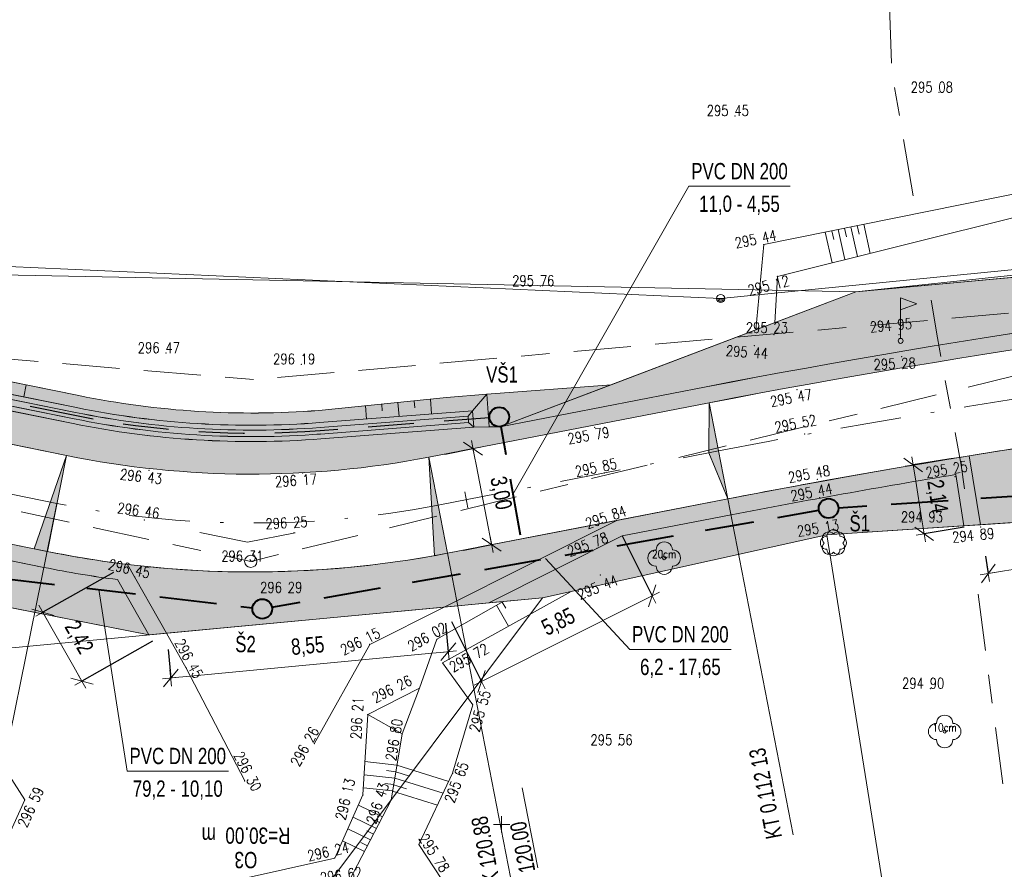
# Model space of a CAD drawing. Header units: metres. Extents: x -456831 to -456516, y -1111244 to -1111169.
# Tile 14 of 19: x -456715 to -456685, y -1111226 to -1111200. Entities that reach past the tile are written whole.
import ezdxf
from ezdxf.enums import TextEntityAlignment as Align

# ---------------------------------------------------------------- set-up
doc = ezdxf.new("R2010")
doc.units = ezdxf.units.M
doc.header["$MEASUREMENT"] = 0
for name, pattern in [('6.1622', [40, 3.5, -3, 7, -3, 3.5, 3.5, -3, 7, -3, 3.5]), ('6.2322', [40, 3.5, -3, 7, -4, 6, -3, 7, -3, 3.5]), ('6.2622', [40, 3.5, -3, 7, -4, 3, 3, -3, 7, -3, 3.5]), ('6.3322', [40, 3.5, -3, 7, -6.5, -6.5, 7, -3, 3.5]), ('DGN Style 2', [9.312694, 5.587616, -3.725078]), ('DGN Style 4', [14.909623, 7.450155, -3.725078, 0.009313, -3.725078])]:
    doc.linetypes.add(name, pattern=pattern)
doc.layers.get('0').update_dxf_attribs({"lineweight": 13})
for name, color, linetype, lineweight in [('BARVY_KOMUNIKACE', 254, 'Continuous', 0), ('BARVY_KRAJNICE', 101, 'Continuous', 0), ('BARVY_NASYP', 71, 'Continuous', 0), ('BARVY_OPRAVA STERK', 191, 'Continuous', 0), ('BARVY_VSAK', 9, 'Continuous', 0), ('BARVY_ZAREZ', 31, 'Continuous', 0), ('geom_popis_oblouku', 1, 'DGN Style 2', 0), ('Hranice parcel', 9, 'Continuous', 13), ('HRANY NAVRH', 1, 'Continuous', 13), ('HRANY_NASYP', 96, 'Continuous', 13), ('HRANY_ZAREZ', 30, 'Continuous', 13), ('HRANY_ZELEN', 96, 'Continuous', 13), ('IS_CEZ_NN_NADZ', 1, 'Continuous', 0), ('IS_GASNET_PLYN_STL', 3, '6.3322', 0), ('IS_SMVAK_KANAL_SPL_TRASA', 32, '6.2322', 0), ('IS_SMVAK_VODA_TRASA', 5, '6.1622', 0), ('KOMUNIKACE', 7, 'Continuous', 13), ('KOTY', 1, 'Continuous', 13), ('KRAJNICE', 1, 'Continuous', 13), ('KULTURA', 3, 'Continuous', 13), ('OSA', 1, 'DGN Style 4', 13), ('POPIS KANALIZACE', 32, 'Continuous', 13), ('POPIS OBLOUKU', 1, 'Continuous', 13), ('POPIS SACHET', 32, 'Continuous', 13), ('PREPAD', 32, '6.2622', 40), ('SACHTA', 32, 'Continuous', 40), ('SIT', 5, 'Continuous', 13), ('SITE_ELEKTRIKA', 7, 'Continuous', 13), ('SITE_KANALIZACE', 7, 'Continuous', 13), ('SITE_PLYN', 7, 'Continuous', 13), ('SKLONOVNIK', 1, 'Continuous', 0), ('SKRYTE_BODY', 7, 'Continuous', 0), ('SRAFY', 7, 'Continuous', 0), ('SRAFY ZAREZ', 30, 'Continuous', 13), ('STANIČENÍ', 1, 'Continuous', 13), ('TEREN', 7, 'Continuous', 13), ('TEXTY_KULTURA', 3, 'Continuous', 13), ('VSAKOVACI_RYHA_POTRUBI', 32, 'DGN Style 2', 30), ('VYSKY', 34, 'Continuous', 0)]:
    doc.layers.add(name, color=color, linetype=linetype, lineweight=lineweight)
doc.styles.add('ARIAL', font='arial.ttf')
doc.styles.add('ROMANS', font='romans.shx')
doc.styles.add('Style-Arial', font='arial.ttf')
doc.styles.add('Style-Times New Roman', font='times.ttf')
doc.dimstyles.new('1 500', dxfattribs={"dimtxt": 1, "dimasz": 1, "dimexe": 0, "dimexo": 1, "dimgap": 0.5, "dimtad": 1, "dimzin": 0, "dimtxsty": 'Style-Times New Roman', "dimblk": 'KONCOVA ZNACKA KOTY_1.0', "dimcen": 0, "dimazin": 3, "dimtfac": 1, "dimtdec": 0, "dimtofl": 0, "dimtmove": 0, "dimatfit": 1, "dimldrblk": 'KONCOVA ZNACKA KOTY_1.0', "dimfxl": 0, "dimtolj": 1, "dimtzin": 0, "dimarcsym": 0})

# ---------------------------------------------------------------- blocks, each defined once
blk = doc.blocks.new('SIT')
at = {"color": 0, "linetype": 'ByBlock', "lineweight": -2}
for p, q in [((-1, 0), (1, 0)), ((0, 1), (0, -1))]:
    blk.add_line(p, q, dxfattribs=at)
blk = doc.blocks.new('STROM_LI')
at = {"color": 0, "linetype": 'ByBlock', "lineweight": -2}
blk.add_circle((0, 0), 0.2, dxfattribs=at)
for centre, start, end in [((0.000019, 1.000148), 359.995762, 180.004238), ((-1, 0.000074), 89.998883, 270.001117), ((-1, 0.000074), 359.995762, 0.004238), ((1.000039, 0.000074), 179.995762, 180.004238), ((1.000039, 0.000074), 269.998883, 90.001117), ((0.000019, -1), 179.995762, 0.004238)]:
    blk.add_arc(centre, 1, start, end, dxfattribs=at)
blk = doc.blocks.new('SAK')
at = {"color": 0, "linetype": 'ByBlock', "lineweight": -2}
blk.add_circle((0, 0), 0.75, dxfattribs=at)
blk = doc.blocks.new('OS_PLYN')
at = {"color": 0, "linetype": 'ByBlock', "lineweight": -2}
for p, q in [((0, 0.3), (0, 5.3)), ((0, 5.3), (2, 4.55)), ((2, 4.55), (0, 3.8))]:
    blk.add_line(p, q, dxfattribs=at)
blk.add_circle((0, 0), 0.3, dxfattribs=at)
blk = doc.blocks.new('KER')
at = {"color": 0, "linetype": 'ByBlock', "lineweight": -2, "flags": 128}
blk.add_lwpolyline([(-0.8, -0.8, 1.000074), (0.8, -0.8)], format="xyb", dxfattribs=at)
at = {"color": 0, "linetype": 'ByBlock', "lineweight": -2}
for centre, start, end in [((-0.57, 0.53), 44.9958, 225.0042), ((0, 0.8), 359.9958, 180.0042), ((0.57, 0.53), 314.9989, 135.0011), ((-0.8, 0), 89.9989, 270.0011), ((0.8, 0), 269.9989, 90.0011), ((-0.57, -0.6), 134.9989, 315.0011), ((0.57, -0.6), 224.9958, 45.0042)]:
    blk.add_arc(centre, 0.8, start, end, dxfattribs=at)
blk = doc.blocks.new('SLOUPB')
at = {"color": 0, "linetype": 'ByBlock', "lineweight": -2}
blk.add_line((-0.5, 0), (0.5, 0), dxfattribs=at)
blk.add_circle((0, 0), 0.5, dxfattribs=at)
for radius in [0.35, 0.2]:
    blk.add_arc((0, 0), radius, 180, 0, dxfattribs=at)
blk = doc.blocks.new('KONCOVA ZNACKA KOTY_1.0')
blk.add_line((0, 0), (-1, 0))
at = {"layer": 'KOTY'}
for p, q in [((-0.5, -0.5), (0.5, 0.5)), ((-0.5, 0), (0.5, 0)), ((0, -0.5), (0, 0.5))]:
    blk.add_line(p, q, dxfattribs=at)
blk = doc.blocks.new('*D35')
at = {"layer": 'Defpoints', "color": 0, "linetype": 'Continuous', "lineweight": 30}
for p in [(-456680.337, -1111215.478), (-456685.25, -1111216.277), (-456685.082, -1111217.305)]:
    blk.add_point(p, dxfattribs=at)
at = {"layer": 'KOTY', "color": 0, "linetype": 'ByBlock', "lineweight": -2}
for p, q in [((-456680.256, -1111215.971), (-456680.17, -1111216.505)), ((-456685.169, -1111216.771), (-456685.082, -1111217.305))]:
    blk.add_line(p, q, dxfattribs=at)
at = {"layer": 'KOTY', "linetype": 'Continuous'}
blk.add_line((-456680.663, -1111216.586), (-456684.589, -1111217.225), dxfattribs=at)
at = {"layer": 'KOTY', "linetype": 'Continuous', "xscale": 0.5, "yscale": 0.5, "zscale": 0.5}
for p, rotation in [((-456680.17, -1111216.505), 9.242733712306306), ((-456685.082, -1111217.305), 189.2427337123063)]:
    blk.add_blockref('KONCOVA ZNACKA KOTY_1.0', p, dxfattribs=dict(at, rotation=rotation))
at = {"layer": 'KOTY', "color": 7, "linetype": 'Continuous', "insert": (-456682.714, -1111216.362), "char_height": 0.5, "attachment_point": 5, "rotation": 9.2427, "style": 'ARIAL'}
blk.add_mtext('\\A1;\\H1x;\\W0.75;4,98', dxfattribs=at)
blk = doc.blocks.new('*D39')
at = {"layer": 'Defpoints', "color": 0, "linetype": 'Continuous', "lineweight": 30}
for p in [(-456685.669, -1111213.697), (-456687.388, -1111213.977), (-456685.326, -1111215.808)]:
    blk.add_point(p, dxfattribs=at)
at = {"layer": 'KOTY', "color": 0, "linetype": 'ByBlock', "lineweight": -2}
for p, q in [((-456686.163, -1111213.778), (-456687.388, -1111213.977)), ((-456685.819, -1111215.889), (-456687.045, -1111216.088))]:
    blk.add_line(p, q, dxfattribs=at)
at = {"layer": 'KOTY', "linetype": 'Continuous'}
blk.add_line((-456687.125, -1111215.594), (-456687.308, -1111214.471), dxfattribs=at)
at = {"layer": 'KOTY', "linetype": 'Continuous', "xscale": 0.5, "yscale": 0.5, "zscale": 0.5}
for p, rotation in [((-456687.388, -1111213.977), 99.24273371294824), ((-456687.045, -1111216.088), 279.2427337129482)]:
    blk.add_blockref('KONCOVA ZNACKA KOTY_1.0', p, dxfattribs=dict(at, rotation=rotation))
at = {"layer": 'KOTY', "color": 7, "linetype": 'Continuous', "insert": (-456686.673, -1111214.944), "char_height": 0.5, "attachment_point": 5, "rotation": 279.2427, "style": 'ARIAL'}
blk.add_mtext('\\A1;\\H1x;\\W0.75;2,14', dxfattribs=at)
blk = doc.blocks.new('*D41')
at = {"layer": 'Defpoints', "color": 0, "linetype": 'Continuous', "lineweight": 30}
for p in [(-456702.229, -1111213.737), (-456700.877, -1111213.475), (-456701.658, -1111216.682)]:
    blk.add_point(p, dxfattribs=at)
at = {"layer": 'KOTY', "color": 0, "linetype": 'ByBlock', "lineweight": -2}
for p, q in [((-456701.738, -1111213.642), (-456700.877, -1111213.475)), ((-456701.167, -1111216.587), (-456700.305, -1111216.42))]:
    blk.add_line(p, q, dxfattribs=at)
at = {"layer": 'KOTY', "linetype": 'Continuous'}
blk.add_line((-456700.401, -1111215.929), (-456700.781, -1111213.966), dxfattribs=at)
at = {"layer": 'KOTY', "linetype": 'Continuous', "xscale": 0.5, "yscale": 0.5, "zscale": 0.5}
for p, rotation in [((-456700.877, -1111213.475), 100.974348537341), ((-456700.305, -1111216.42), 280.974348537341)]:
    blk.add_blockref('KONCOVA ZNACKA KOTY_1.0', p, dxfattribs=dict(at, rotation=rotation))
at = {"layer": 'KOTY', "color": 7, "linetype": 'Continuous', "insert": (-456700.051, -1111214.843), "char_height": 0.5, "attachment_point": 5, "rotation": 280.9743, "style": 'ARIAL'}
blk.add_mtext('\\A1;\\H1x;\\W0.75;3,00', dxfattribs=at)
blk = doc.blocks.new('*D43')
at = {"layer": 'Defpoints', "color": 0, "linetype": 'Continuous', "lineweight": 30}
for p in [(-456701.761, -1111218.334), (-456710.269, -1111219.137), (-456701.632, -1111219.705)]:
    blk.add_point(p, dxfattribs=at)
at = {"layer": 'KOTY', "color": 0, "linetype": 'ByBlock', "lineweight": -2}
for p, q in [((-456701.714, -1111218.832), (-456701.632, -1111219.705)), ((-456710.222, -1111219.635), (-456710.14, -1111220.508))]:
    blk.add_line(p, q, dxfattribs=at)
at = {"layer": 'KOTY', "linetype": 'Continuous'}
blk.add_line((-456709.642, -1111220.461), (-456702.13, -1111219.752), dxfattribs=at)
at = {"layer": 'KOTY', "linetype": 'Continuous', "xscale": 0.5, "yscale": 0.5, "zscale": 0.5}
for p, rotation in [((-456701.632, -1111219.705), 5.391167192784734), ((-456710.14, -1111220.508), 185.3911671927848)]:
    blk.add_blockref('KONCOVA ZNACKA KOTY_1.0', p, dxfattribs=dict(at, rotation=rotation))
at = {"layer": 'KOTY', "color": 7, "linetype": 'Continuous', "insert": (-456705.938, -1111219.558), "char_height": 0.5, "attachment_point": 5, "rotation": 5.3912, "style": 'ARIAL'}
blk.add_mtext('\\A1;\\H1x;\\W0.75;8,55', dxfattribs=at)
blk = doc.blocks.new('*D45')
at = {"layer": 'Defpoints', "color": 0, "linetype": 'Continuous', "lineweight": 30}
for p in [(-456711.463, -1111217.027), (-456710.269, -1111219.137), (-456712.862, -1111220.605)]:
    blk.add_point(p, dxfattribs=at)
at = {"layer": 'KOTY', "color": 0, "linetype": 'ByBlock', "lineweight": -2}
for p, q in [((-456711.899, -1111217.274), (-456714.057, -1111218.495)), ((-456710.704, -1111219.383), (-456712.862, -1111220.605))]:
    blk.add_line(p, q, dxfattribs=at)
at = {"layer": 'KOTY', "linetype": 'Continuous'}
blk.add_line((-456713.81, -1111218.931), (-456713.109, -1111220.17), dxfattribs=at)
at = {"layer": 'KOTY', "linetype": 'Continuous', "xscale": 0.5, "yscale": 0.5, "zscale": 0.5}
for p, rotation in [((-456714.057, -1111218.495), 119.5144319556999), ((-456712.862, -1111220.605), 299.5144319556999)]:
    blk.add_blockref('KONCOVA ZNACKA KOTY_1.0', p, dxfattribs=dict(at, rotation=rotation))
at = {"layer": 'KOTY', "color": 7, "linetype": 'Continuous', "insert": (-456712.981, -1111219.279), "char_height": 0.5, "attachment_point": 5, "rotation": 299.5144, "style": 'ARIAL'}
blk.add_mtext('\\A1;\\H1x;\\W0.75;2,42', dxfattribs=at)
blk = doc.blocks.new('*D47')
at = {"layer": 'Defpoints', "color": 0, "linetype": 'Continuous', "lineweight": 30}
for p in [(-456696.532, -1111215.707), (-456695.384, -1111217.993), (-456701.761, -1111218.334)]:
    blk.add_point(p, dxfattribs=at)
at = {"layer": 'KOTY', "color": 0, "linetype": 'ByBlock', "lineweight": -2}
for p, q in [((-456696.308, -1111216.154), (-456695.384, -1111217.993)), ((-456701.537, -1111218.781), (-456700.613, -1111220.62))]:
    blk.add_line(p, q, dxfattribs=at)
at = {"layer": 'KOTY', "linetype": 'Continuous'}
blk.add_line((-456700.166, -1111220.396), (-456695.83, -1111218.217), dxfattribs=at)
at = {"layer": 'KOTY', "linetype": 'Continuous', "xscale": 0.5, "yscale": 0.5, "zscale": 0.5}
for p, rotation in [((-456695.384, -1111217.993), 26.6748364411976), ((-456700.613, -1111220.62), 206.6748364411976)]:
    blk.add_blockref('KONCOVA ZNACKA KOTY_1.0', p, dxfattribs=dict(at, rotation=rotation))
at = {"layer": 'KOTY', "color": 7, "linetype": 'Continuous', "insert": (-456698.245, -1111218.815), "char_height": 0.5, "attachment_point": 5, "rotation": 26.6748, "style": 'ARIAL'}
blk.add_mtext('\\A1;\\H1x;\\W0.75;5,85', dxfattribs=at)

msp = doc.modelspace()

# ---------------------------------------------------------------- hatches: boundary and pattern name
at = {"layer": 'BARVY_KRAJNICE', "ltscale": 0.25, "extrusion": (0, 0, -1)}
for points in [[(456705.537, -1111213.177, 0.069506), (456713.132, -1111212.708), (456725.196, -1111210.256, -0.011455), (456728.917, -1111209.588), (456728.809, -1111208.206), (456729.307, -1111208.167), (456729.478, -1111210.362), (456729.501, -1111210.51, 0.012791), (456725.395, -1111211.236), (456713.331, -1111213.687, -0.098325), (456702.229, -1111213.737), (456693.634, -1111212.07, 0.024809), (456668.942, -1111208.542), (456606.451, -1111202.756), (456606.611, -1111201.021), (456607.109, -1111201.067), (456606.995, -1111202.305), (456668.989, -1111208.044, -0.024809), (456693.729, -1111211.58), (456700.041, -1111212.804), (456700.378, -1111212.808), (456700.85, -1111212.815)], [(456692.968, -1111215.506, 0.007052), (456686.082, -1111214.272), (456685.827, -1111215.841), (456685.326, -1111215.808), (456685.669, -1111213.697, -0.007556), (456693.063, -1111215.016), (456696.471, -1111215.677), (456701.761, -1111218.334), (456700.39, -1111218.205), (456696.309, -1111216.154)], [(456711.775, -1111217.492, 0.01785), (456714.028, -1111217.117), (456715.534, -1111216.811), (456717.641, -1111216.804), (456717.845, -1111217.806), (456710.815, -1111219.189)]]:
    msp.add_hatch(color=256, dxfattribs=at).paths.add_polyline_path(points)
at = {"layer": 'BARVY_KRAJNICE', "ltscale": 0.25}
for points in [[(-456700.378, -1111212.808), (-456700.455, -1111211.81), (-456696.646, -1111211.516), (-456700.041, -1111212.804)], [(-456714.028, -1111217.117, 0.01785), (-456711.775, -1111217.492), (-456710.815, -1111219.189), (-456710.269, -1111219.137), (-456711.463, -1111217.027, -0.019827), (-456713.928, -1111216.627), (-456725.993, -1111214.175, 0.052921), (-456742.489, -1111212.608), (-456768.919, -1111212.898), (-456768.917, -1111213.048), (-456768.882, -1111216.274), (-456768.382, -1111216.266), (-456768.403, -1111214.392), (-456768.408, -1111213.892), (-456742.478, -1111213.608, -0.052921), (-456726.192, -1111215.155), (-456718.085, -1111216.803), (-456717.641, -1111216.804), (-456715.534, -1111216.811)], [(-456686.082, -1111214.272, 0.007052), (-456692.968, -1111215.506), (-456696.309, -1111216.154), (-456700.39, -1111218.205), (-456698.75, -1111218.05), (-456690.03, -1111216.12), (-456685.827, -1111215.841)]]:
    msp.add_hatch(color=256, dxfattribs=at).paths.add_polyline_path(points)
at = {"layer": 'BARVY_NASYP', "ltscale": 0.25, "extrusion": (0, 0, -1)}
msp.add_hatch(color=256, dxfattribs=at).paths.add_polyline_path([(456693.729, -1111211.58, 0.024809), (456668.989, -1111208.044), (456606.995, -1111202.305), (456607.109, -1111201.067), (456689.14, -1111208.67), (456696.646, -1111211.516), (456700.041, -1111212.804)])
at = {"layer": 'BARVY_OPRAVA STERK', "ltscale": 0.25}
msp.add_hatch(color=256, dxfattribs=at).paths.add_polyline_path([(-456680.697, -1111212.94, 0.00506), (-456685.669, -1111213.697), (-456685.326, -1111215.808), (-456680.337, -1111215.478)])
at = {"layer": 'BARVY_OPRAVA STERK', "ltscale": 0.25, "extrusion": (0, 0, -1)}
msp.add_hatch(color=256, dxfattribs=at).paths.add_polyline_path([(456701.658, -1111216.682, 0.078346), (456711.463, -1111217.027), (456710.269, -1111219.137), (456701.761, -1111218.334), (456696.471, -1111215.677)])
at = {"layer": 'BARVY_VSAK', "ltscale": 0.25}
for points in [[(-456713.062, -1111212.365, 0.069506), (-456705.564, -1111212.828), (-456701.027, -1111212.477), (-456700.889, -1111212.316), (-456705.576, -1111212.678, -0.069506), (-456713.032, -1111212.218), (-456719.211, -1111210.962), (-456719.241, -1111211.109)], [(-456713.132, -1111212.708, 0.069506), (-456705.537, -1111213.177), (-456700.85, -1111212.815), (-456701.011, -1111212.677), (-456705.549, -1111213.027, -0.069506), (-456713.102, -1111212.561), (-456719.281, -1111211.305), (-456719.311, -1111211.452)], [(-456713.102, -1111212.561, 0.069506), (-456705.549, -1111213.027), (-456701.011, -1111212.677), (-456701.027, -1111212.477), (-456705.564, -1111212.828, -0.069506), (-456713.062, -1111212.365), (-456719.241, -1111211.109), (-456719.281, -1111211.305)], [(-456700.85, -1111212.815), (-456701.011, -1111212.677), (-456701.027, -1111212.477), (-456700.889, -1111212.316)]]:
    msp.add_hatch(color=256, dxfattribs=at).paths.add_polyline_path(points)
at = {"layer": 'BARVY_ZAREZ', "ltscale": 0.25, "extrusion": (0, 0, -1)}
msp.add_hatch(color=256, dxfattribs=at).paths.add_polyline_path([(456705.605, -1111212.305, 0.069506), (456712.958, -1111211.85), (456720.167, -1111210.385), (456728.839, -1111209.094, 0.011455), (456725.097, -1111209.766), (456713.032, -1111212.218, -0.069506), (456705.576, -1111212.678), (456700.889, -1111212.316), (456700.455, -1111211.81), (456701.687, -1111211.905)])
at = {"layer": 'BARVY_ZAREZ', "ltscale": 0.25}
msp.add_hatch(color=256, dxfattribs=at).paths.add_polyline_path([(-456700.85, -1111212.815), (-456700.889, -1111212.316), (-456700.455, -1111211.81), (-456700.378, -1111212.808)])
at = {"layer": 'SKLONOVNIK', "ltscale": 0.25}
msp.add_hatch(color=256, dxfattribs=at).paths.add_polyline_path([(-456693.063, -1111215.016), (-456693.648, -1111213.601), (-456693.634, -1111212.07)])
at = {"layer": 'SKLONOVNIK', "ltscale": 0.25, "extrusion": (0, 0, -1)}
for points in [[(456714.324, -1111216.548), (456713.337, -1111213.686), (456713.922, -1111216.629, 0.001009)], [(456702.06, -1111216.76), (456702.229, -1111213.737), (456701.658, -1111216.682, 0.001009)]]:
    msp.add_hatch(color=256, dxfattribs=at).paths.add_polyline_path(points)

# ---------------------------------------------------------------- linework, layer by layer
at = {"layer": 'BARVY_KOMUNIKACE', "ltscale": 0.25, "flags": 128}
for points in [[(-456668.942, -1111208.542, 0.024809), (-456693.634, -1111212.07), (-456702.229, -1111213.737, -0.098325), (-456713.331, -1111213.687), (-456725.395, -1111211.236, 0.052921), (-456742.522, -1111209.608), (-456749.852, -1111209.688), (-456765.531, -1111209.861), (-456784.676, -1111210.071), (-456788.312, -1111210.111), (-456818.051, -1111210.437, -0.236038), (-456830.115, -1111204.571)], [(-456830.115, -1111213.556, 0.001344), (-456824.73, -1111213.511), (-456814.395, -1111213.397), (-456798.647, -1111213.224), (-456787.338, -1111213.1), (-456781.464, -1111213.036), (-456775.948, -1111212.975), (-456768.919, -1111212.898), (-456742.489, -1111212.608, -0.052921), (-456725.993, -1111214.175), (-456713.928, -1111216.627, 0.098325), (-456701.658, -1111216.682), (-456696.471, -1111215.677), (-456693.063, -1111215.016, -0.024809), (-456668.666, -1111211.529)]]:
    msp.add_lwpolyline(points, format="xyb", dxfattribs=at)
at = {"layer": 'BARVY_KRAJNICE', "ltscale": 0.25, "flags": 128}
for points in [[(-456705.537, -1111213.177, -0.069506), (-456713.132, -1111212.708), (-456725.196, -1111210.256, 0.011455), (-456728.917, -1111209.588), (-456728.809, -1111208.206), (-456729.307, -1111208.167), (-456729.478, -1111210.362), (-456729.501, -1111210.51, -0.012791), (-456725.395, -1111211.236), (-456713.331, -1111213.687, 0.098325), (-456702.229, -1111213.737), (-456693.634, -1111212.07, -0.024809), (-456668.942, -1111208.542), (-456606.451, -1111202.756), (-456606.611, -1111201.021), (-456607.109, -1111201.067), (-456606.995, -1111202.305), (-456668.989, -1111208.044, 0.024809), (-456693.729, -1111211.58), (-456700.041, -1111212.804), (-456700.378, -1111212.808), (-456700.85, -1111212.815)], [(-456714.028, -1111217.117, 0.01785), (-456711.775, -1111217.492), (-456710.815, -1111219.189), (-456710.269, -1111219.137), (-456711.463, -1111217.027, -0.019827), (-456713.928, -1111216.627), (-456725.993, -1111214.175, 0.052921), (-456742.489, -1111212.608), (-456768.919, -1111212.898), (-456768.917, -1111213.048), (-456768.882, -1111216.274), (-456768.382, -1111216.266), (-456768.403, -1111214.392), (-456768.408, -1111213.892), (-456742.478, -1111213.608, -0.052921), (-456726.192, -1111215.155), (-456718.085, -1111216.803), (-456717.641, -1111216.804), (-456715.534, -1111216.811)], [(-456692.968, -1111215.506, -0.007052), (-456686.082, -1111214.272), (-456685.827, -1111215.841), (-456685.326, -1111215.808), (-456685.669, -1111213.697, 0.007556), (-456693.063, -1111215.016), (-456696.471, -1111215.677), (-456701.761, -1111218.334), (-456700.39, -1111218.205), (-456696.309, -1111216.154)], [(-456686.082, -1111214.272, 0.007052), (-456692.968, -1111215.506), (-456696.309, -1111216.154), (-456700.39, -1111218.205), (-456698.75, -1111218.05), (-456690.03, -1111216.12), (-456685.827, -1111215.841)], [(-456711.775, -1111217.492, -0.01785), (-456714.028, -1111217.117), (-456715.534, -1111216.811), (-456717.641, -1111216.804), (-456717.845, -1111217.806), (-456710.815, -1111219.189)]]:
    msp.add_lwpolyline(points, format="xyb", close=True, dxfattribs=at)
msp.add_lwpolyline([(-456700.041, -1111212.804), (-456696.646, -1111211.516), (-456700.455, -1111211.81), (-456700.378, -1111212.808)], close=True, dxfattribs=at)
at = {"layer": 'BARVY_NASYP', "ltscale": 0.25, "flags": 128}
msp.add_lwpolyline([(-456693.729, -1111211.58, -0.024809), (-456668.989, -1111208.044), (-456606.995, -1111202.305), (-456607.109, -1111201.067), (-456689.14, -1111208.67), (-456696.646, -1111211.516), (-456700.041, -1111212.804)], format="xyb", close=True, dxfattribs=at)
at = {"layer": 'BARVY_OPRAVA STERK', "ltscale": 0.25, "flags": 128}
for points in [[(-456680.697, -1111212.94, 0.00506), (-456685.669, -1111213.697), (-456685.326, -1111215.808), (-456680.337, -1111215.478)], [(-456701.658, -1111216.682, -0.078346), (-456711.463, -1111217.027), (-456710.269, -1111219.137), (-456701.761, -1111218.334), (-456696.471, -1111215.677)]]:
    msp.add_lwpolyline(points, format="xyb", close=True, dxfattribs=at)
at = {"layer": 'BARVY_VSAK', "ltscale": 0.25, "flags": 128}
for points in [[(-456713.062, -1111212.365, 0.069506), (-456705.564, -1111212.828), (-456701.027, -1111212.477), (-456700.889, -1111212.316), (-456705.576, -1111212.678, -0.069506), (-456713.032, -1111212.218), (-456719.211, -1111210.962), (-456719.241, -1111211.109)], [(-456713.132, -1111212.708, 0.069506), (-456705.537, -1111213.177), (-456700.85, -1111212.815), (-456701.011, -1111212.677), (-456705.549, -1111213.027, -0.069506), (-456713.102, -1111212.561), (-456719.281, -1111211.305), (-456719.311, -1111211.452)], [(-456713.102, -1111212.561, 0.069506), (-456705.549, -1111213.027), (-456701.011, -1111212.677), (-456701.027, -1111212.477), (-456705.564, -1111212.828, -0.069506), (-456713.062, -1111212.365), (-456719.241, -1111211.109), (-456719.281, -1111211.305)]]:
    msp.add_lwpolyline(points, format="xyb", close=True, dxfattribs=at)
msp.add_lwpolyline([(-456701.027, -1111212.477), (-456701.011, -1111212.677), (-456700.85, -1111212.815), (-456700.889, -1111212.316)], close=True, dxfattribs=at)
at = {"layer": 'BARVY_ZAREZ', "ltscale": 0.25, "flags": 128}
msp.add_lwpolyline([(-456705.605, -1111212.305, -0.069506), (-456712.958, -1111211.85), (-456720.167, -1111210.385), (-456728.839, -1111209.094, -0.011455), (-456725.097, -1111209.766), (-456713.032, -1111212.218, 0.069506), (-456705.576, -1111212.678), (-456700.889, -1111212.316), (-456700.455, -1111211.81), (-456701.687, -1111211.905)], format="xyb", close=True, dxfattribs=at)
msp.add_lwpolyline([(-456700.455, -1111211.81), (-456700.889, -1111212.316), (-456700.85, -1111212.815), (-456700.378, -1111212.808)], close=True, dxfattribs=at)
at = {"layer": 'geom_popis_oblouku', "flags": 128}
msp.add_lwpolyline([(-456706.33, -1111216.06), (-456707.792, -1111216.344), (-456709.251, -1111216.047)], dxfattribs=at)
at = {"layer": 'Hranice parcel', "ltscale": 0.25}
for p, q in [((-456690.03, -1111216.12), (-456698.75, -1111218.05)), ((-456690.03, -1111216.12), (-456685.841, -1111242.314)), ((-456698.75, -1111218.05), (-456716.918, -1111242.314))]:
    msp.add_line(p, q, dxfattribs=at)
at = {"layer": 'Hranice parcel', "ltscale": 0.25, "flags": 128}
for points in [[(-456583.521, -1111170.564), (-456585.56, -1111199.07), (-456689.14, -1111208.67), (-456715.33, -1111208.15)], [(-456582.78, -1111242.314), (-456584.86, -1111209.15), (-456690.03, -1111216.12)], [(-456698.75, -1111218.05), (-456721.85, -1111220.23), (-456748.16, -1111222.46)]]:
    msp.add_lwpolyline(points, dxfattribs=at)
at = {"layer": 'HRANY NAVRH', "ltscale": 0.25}
for p, q in [((-456713.331, -1111213.687), (-456725.395, -1111211.236)), ((-456702.229, -1111213.737), (-456693.634, -1111212.07)), ((-456685.326, -1111215.808), (-456685.669, -1111213.697)), ((-456713.928, -1111216.627), (-456725.993, -1111214.175)), ((-456701.658, -1111216.682), (-456693.063, -1111215.016)), ((-456685.326, -1111215.808), (-456680.337, -1111215.478)), ((-456696.471, -1111215.677), (-456701.761, -1111218.334)), ((-456710.269, -1111219.137), (-456711.463, -1111217.027)), ((-456701.761, -1111218.334), (-456710.269, -1111219.137))]:
    msp.add_line(p, q, dxfattribs=at)
for radius in [251.5, 248.5]:
    msp.add_arc((-456645.756, -1111458.971), radius, 95.28978, 100.97435, dxfattribs=at)
at = {"layer": 'HRANY NAVRH', "ltscale": 0.25, "extrusion": (0, 0, -1)}
for radius in [28.5, 31.5]:
    msp.add_arc((456707.655, -1111185.758), radius, 259.0257, 281.4879, dxfattribs=at)
at = {"layer": 'HRANY_NASYP', "ltscale": 0.25}
for p, q in [((-456607.109, -1111201.067), (-456689.14, -1111208.67)), ((-456689.14, -1111208.67), (-456700.041, -1111212.804))]:
    msp.add_line(p, q, dxfattribs=at)
at = {"layer": 'HRANY_ZAREZ', "ltscale": 0.25}
for p, q in [((-456712.958, -1111211.85), (-456720.167, -1111210.385)), ((-456705.605, -1111212.305), (-456701.687, -1111211.905)), ((-456700.455, -1111211.81), (-456701.687, -1111211.905)), ((-456700.455, -1111211.81), (-456700.889, -1111212.316)), ((-456700.455, -1111211.81), (-456700.378, -1111212.808))]:
    msp.add_line(p, q, dxfattribs=at)
at = {"layer": 'HRANY_ZAREZ', "ltscale": 0.25, "extrusion": (0, 0, -1)}
msp.add_arc((456707.655, -1111185.758), 26.625, 265.5839, 281.4879, dxfattribs=at)
at = {"layer": 'HRANY_ZELEN', "ltscale": 0.25}
for p, q in [((-456700.455, -1111211.81), (-456696.646, -1111211.516)), ((-456685.827, -1111215.841), (-456690.03, -1111216.12)), ((-456690.03, -1111216.12), (-456698.75, -1111218.05)), ((-456717.845, -1111217.806), (-456710.815, -1111219.189)), ((-456698.75, -1111218.05), (-456700.39, -1111218.205))]:
    msp.add_line(p, q, dxfattribs=at)
at = {"layer": 'IS_CEZ_NN_NADZ', "ltscale": 0.25}
for points in [[(-456693.285, -1111208.872), (-456652.666, -1111204.86)], [(-456728.763, -1111207.28), (-456693.285, -1111208.872)]]:
    msp.add_lwpolyline(points, dxfattribs=at)
at = {"layer": 'IS_GASNET_PLYN_STL', "ltscale": 0.25, "flags": 128}
msp.add_lwpolyline([(-456688.634, -1111184.165), (-456688.04, -1111201.91), (-456686.638, -1111210.075), (-456686.52, -1111210.76), (-456685.91, -1111213.98), (-456684.52, -1111224.68), (-456682.68, -1111235.42), (-456682.226, -1111238.336)], dxfattribs=at)
at = {"layer": 'IS_SMVAK_KANAL_SPL_TRASA', "ltscale": 0.25}
for p, q in [((-456736.835, -1111210.641), (-456707.689, -1111216.933)), ((-456707.689, -1111216.933), (-456683.15, -1111210.97))]:
    msp.add_line(p, q, dxfattribs=at)
at = {"layer": 'IS_SMVAK_VODA_TRASA', "ltscale": 0.25}
msp.add_lwpolyline([(-456581.652, -1111200.39), (-456581.82, -1111200.42), (-456613.57, -1111203.17), (-456643.84, -1111205.94), (-456680.35, -1111208.96), (-456707.6, -1111211.36), (-456740.94, -1111208.56), (-456761.83, -1111208.9), (-456763.052, -1111208.842)], dxfattribs=at)
at = {"layer": 'KOMUNIKACE', "ltscale": 0.25}
for p, q in [((-456704.04, -1111219.479), (-456701.761, -1111218.334)), ((-456710.269, -1111219.137), (-456709.664, -1111220.206)), ((-456705.74, -1111222.527), (-456704.04, -1111219.479)), ((-456709.664, -1111220.206), (-456707.87, -1111223.665))]:
    msp.add_line(p, q, dxfattribs=at)
msp.add_point((-456706.528, -1111217.894), dxfattribs=at)
at = {"layer": 'KRAJNICE', "ltscale": 0.25}
for p, q in [((-456713.032, -1111212.218), (-456725.097, -1111209.766)), ((-456713.132, -1111212.708), (-456725.196, -1111210.256)), ((-456700.041, -1111212.804), (-456693.729, -1111211.58)), ((-456700.889, -1111212.316), (-456705.576, -1111212.678)), ((-456700.889, -1111212.316), (-456700.85, -1111212.815)), ((-456700.85, -1111212.815), (-456705.537, -1111213.177)), ((-456700.85, -1111212.815), (-456700.041, -1111212.804)), ((-456685.827, -1111215.841), (-456686.082, -1111214.272)), ((-456696.309, -1111216.154), (-456692.968, -1111215.506)), ((-456685.326, -1111215.808), (-456685.827, -1111215.841)), ((-456696.309, -1111216.154), (-456700.39, -1111218.205)), ((-456714.028, -1111217.117), (-456715.534, -1111216.811)), ((-456710.815, -1111219.189), (-456711.775, -1111217.492)), ((-456700.39, -1111218.205), (-456701.761, -1111218.334)), ((-456710.815, -1111219.189), (-456710.269, -1111219.137))]:
    msp.add_line(p, q, dxfattribs=at)
at = {"layer": 'KRAJNICE', "lineweight": 0, "ltscale": 0.25}
for p, q in [((-456713.102, -1111212.561), (-456725.166, -1111210.109)), ((-456713.062, -1111212.365), (-456725.127, -1111209.913)), ((-456701.027, -1111212.477), (-456705.564, -1111212.828)), ((-456701.027, -1111212.477), (-456700.889, -1111212.316)), ((-456701.027, -1111212.477), (-456701.011, -1111212.677)), ((-456701.011, -1111212.677), (-456705.549, -1111213.027)), ((-456701.011, -1111212.677), (-456700.85, -1111212.815))]:
    msp.add_line(p, q, dxfattribs=at)
at = {"layer": 'KRAJNICE', "ltscale": 0.25}
for radius, start in [(252, 95.28978), (248, 99.35825)]:
    msp.add_arc((-456645.756, -1111458.971), radius, start, 100.97435, dxfattribs=at)
at = {"layer": 'KRAJNICE', "ltscale": 0.25, "extrusion": (0, 0, -1)}
for radius, start in [(27, 265.5839), (27.5, 265.5839), (32, 277.3975)]:
    msp.add_arc((456707.655, -1111185.758), radius, start, 281.4879, dxfattribs=at)
at = {"layer": 'KRAJNICE', "lineweight": 0, "ltscale": 0.25, "extrusion": (0, 0, -1)}
for radius in [27.15, 27.35]:
    msp.add_arc((456707.655, -1111185.758), radius, 265.5839, 281.4879, dxfattribs=at)
at = {"layer": 'OSA', "ltscale": 0.25}
for p, q in [((-456713.63, -1111215.157), (-456725.694, -1111212.706)), ((-456701.944, -1111215.21), (-456693.348, -1111213.543))]:
    msp.add_line(p, q, dxfattribs=at)
msp.add_arc((-456645.756, -1111458.971), 250, 95.28978, 100.97435, dxfattribs=at)
at = {"layer": 'OSA', "ltscale": 0.25, "extrusion": (0, 0, -1)}
msp.add_arc((456707.655, -1111185.758), 30, 259.0257, 281.4879, dxfattribs=at)
at = {"layer": 'POPIS KANALIZACE', "ltscale": 0.25}
for p, q in [((-456694.262, -1111205.429), (-456699.65, -1111214.88)), ((-456694.262, -1111205.429), (-456691.154, -1111205.429)), ((-456696.074, -1111219.632), (-456698.656, -1111216.85)), ((-456711.479, -1111223.365), (-456712.343, -1111217.799)), ((-456696.074, -1111219.632), (-456692.967, -1111219.632)), ((-456711.479, -1111223.365), (-456708.371, -1111223.365))]:
    msp.add_line(p, q, dxfattribs=at)
at = {"layer": 'PREPAD', "ltscale": 0.25}
for p, q in [((-456700.019, -1111212.799), (-456699.281, -1111216.961)), ((-456689.678, -1111215.289), (-456674.519, -1111214.285)), ((-456707.039, -1111218.338), (-456690.273, -1111215.362)), ((-456717.053, -1111217.243), (-456707.633, -1111218.355))]:
    msp.add_line(p, q, dxfattribs=at)
at = {"layer": 'SACHTA', "ltscale": 0.25}
for centre in [(-456700.072, -1111212.504), (-456689.978, -1111215.309), (-456707.335, -1111218.391)]:
    msp.add_circle(centre, 0.3, dxfattribs=at)
at = {"layer": 'SKLONOVNIK', "ltscale": 0.25, "flags": 128}
msp.add_lwpolyline([(-456693.648, -1111213.601), (-456693.063, -1111215.016), (-456693.634, -1111212.07)], close=True, dxfattribs=at)
for points in [[(-456714.324, -1111216.548), (-456713.337, -1111213.686), (-456713.922, -1111216.629, -0.001009)], [(-456702.06, -1111216.76), (-456702.229, -1111213.737), (-456701.658, -1111216.682, -0.001009)]]:
    msp.add_lwpolyline(points, format="xyb", close=True, dxfattribs=at)
at = {"layer": 'SKRYTE_BODY', "ltscale": 0.25}
for p in [(-456691.962, -1111207.217), (-456691.545, -1111208.196), (-456693.285, -1111208.872), (-456691.648, -1111209.979), (-456687.82, -1111209.985), (-456692.25, -1111210.319), (-456687.741, -1111210.652), (-456690.949, -1111211.671), (-456697.149, -1111212.824), (-456690.708, -1111213.031), (-456710.806, -1111214.145), (-456706.095, -1111214.223), (-456696.855, -1111214.223), (-456686.101, -1111214.335), (-456686.101, -1111214.335), (-456690.322, -1111214.422), (-456690.253, -1111214.983), (-456686.378, -1111215.303), (-456710.949, -1111215.665), (-456696.532, -1111215.707), (-456690.135, -1111215.567), (-456706.357, -1111216.052), (-456685.315, -1111215.875), (-456685.315, -1111215.875), (-456697.079, -1111216.531), (-456696.973, -1111217.355), (-456711.244, -1111217.415), (-456704.04, -1111219.479), (-456701.983, -1111219.321), (-456701.809, -1111220.049), (-456709.664, -1111220.206), (-456702.52, -1111220.824), (-456702.52, -1111220.824), (-456700.882, -1111221.331), (-456704.103, -1111221.63), (-456704.103, -1111221.63), (-456703.05, -1111222.224), (-456705.74, -1111222.527), (-456707.87, -1111223.665), (-456701.501, -1111223.431), (-456714.612, -1111224.251), (-456704.25, -1111224.095), (-456703.387, -1111224.261), (-456702.533, -1111225.615), (-456705.115, -1111226.032)]:
    msp.add_point(p, dxfattribs=at)
at = {"layer": 'SRAFY', "ltscale": 0.25}
for p, q in [((-456689.881, -1111206.795), (-456689.821, -1111207.064)), ((-456689.685, -1111206.755), (-456689.476, -1111207.679)), ((-456689.489, -1111206.715), (-456689.43, -1111206.979)), ((-456689.293, -1111206.675), (-456689.088, -1111207.582)), ((-456689.097, -1111206.636), (-456689.039, -1111206.895)), ((-456688.901, -1111206.596), (-456688.7, -1111207.486)), ((-456690.078, -1111206.835), (-456689.864, -1111207.776)), ((-456700.151, -1111218.279), (-456699.789, -1111218.923)), ((-456699.978, -1111218.18), (-456699.874, -1111218.364)), ((-456703.209, -1111223.185), (-456704.189, -1111223.075)), ((-456703.242, -1111223.383), (-456703.522, -1111223.351)), ((-456703.242, -1111223.384), (-456702.818, -1111223.517)), ((-456703.209, -1111223.185), (-456701.619, -1111223.681)), ((-456703.274, -1111223.58), (-456704.213, -1111223.475)), ((-456703.275, -1111223.583), (-456701.792, -1111224.047)), ((-456703.34, -1111223.975), (-456704.237, -1111223.875)), ((-456703.307, -1111223.778), (-456703.575, -1111223.748)), ((-456703.341, -1111223.982), (-456701.964, -1111224.412)), ((-456703.308, -1111223.783), (-456702.915, -1111223.906)), ((-456703.65, -1111224.766), (-456704.39, -1111224.409)), ((-456703.835, -1111225.121), (-456704.553, -1111224.774)), ((-456703.743, -1111224.944), (-456703.954, -1111224.842)), ((-456704.02, -1111225.476), (-456704.717, -1111225.14)), ((-456703.927, -1111225.299), (-456704.133, -1111225.2)), ((-456704.205, -1111225.831), (-456704.88, -1111225.505)), ((-456704.112, -1111225.654), (-456704.311, -1111225.558))]:
    msp.add_line(p, q, dxfattribs=at)
at = {"layer": 'SRAFY ZAREZ', "ltscale": 0.25}
for p, q in [((-456714.567, -1111211.523), (-456714.641, -1111211.89)), ((-456704.172, -1111212.159), (-456704.14, -1111212.567)), ((-456703.674, -1111212.108), (-456703.658, -1111212.318)), ((-456703.177, -1111212.057), (-456703.143, -1111212.49)), ((-456702.679, -1111212.007), (-456702.662, -1111212.229)), ((-456702.182, -1111211.956), (-456702.146, -1111212.413))]:
    msp.add_line(p, q, dxfattribs=at)
at = {"layer": 'STANIČENÍ', "flags": 128}
for points in [[(-456693.348, -1111213.543), (-456691.064, -1111225.324)], [(-456701.031, -1111215.287), (-456701.126, -1111214.797)], [(-456713.63, -1111215.157), (-456716.02, -1111226.917)], [(-456701.944, -1111215.21), (-456699.659, -1111226.99)], [(-456698.889, -1111226.332), (-456699.365, -1111223.877)]]:
    msp.add_lwpolyline(points, dxfattribs=at)
at = {"layer": 'TEREN', "ltscale": 0.25}
for p, q in [((-456691.962, -1111207.217), (-456680.529, -1111204.897)), ((-456680.665, -1111205.479), (-456691.545, -1111208.196)), ((-456692.205, -1111209.832), (-456691.962, -1111207.217)), ((-456681.915, -1111207.896), (-456689.14, -1111208.67)), ((-456691.545, -1111208.196), (-456691.627, -1111209.613)), ((-456701.809, -1111220.049), (-456697.872, -1111217.856)), ((-456701.983, -1111219.321), (-456699.948, -1111218.163)), ((-456702.52, -1111220.824), (-456701.983, -1111219.321)), ((-456717.355, -1111219.977), (-456714.612, -1111224.251)), ((-456700.882, -1111221.331), (-456701.809, -1111220.049)), ((-456704.103, -1111221.63), (-456702.52, -1111220.824)), ((-456702.52, -1111220.824), (-456703.05, -1111222.224)), ((-456701.501, -1111223.431), (-456700.882, -1111221.331)), ((-456704.25, -1111224.095), (-456704.103, -1111221.63)), ((-456703.05, -1111222.224), (-456704.103, -1111221.63)), ((-456703.387, -1111224.261), (-456703.05, -1111222.224)), ((-456702.533, -1111225.615), (-456701.501, -1111223.431)), ((-456714.612, -1111224.251), (-456716.481, -1111228.349)), ((-456705.115, -1111226.032), (-456704.25, -1111224.095)), ((-456704.674, -1111226.733), (-456703.387, -1111224.261)), ((-456700.983, -1111227.978), (-456702.533, -1111225.615)), ((-456710.007, -1111227.122), (-456705.115, -1111226.032))]:
    msp.add_line(p, q, dxfattribs=at)
for p in [(-456686.595, -1111202.553), (-456692.849, -1111203.27), (-456698.809, -1111208.488), (-456710.286, -1111210.545), (-456706.134, -1111210.89), (-456686.86, -1111220.835), (-456696.409, -1111222.569)]:
    msp.add_point(p, dxfattribs=at)
at = {"layer": 'VSAKOVACI_RYHA_POTRUBI', "ltscale": 0.25}
for p, q in [((-456713.082, -1111212.463), (-456719.114, -1111211.237)), ((-456700.371, -1111212.527), (-456705.557, -1111212.928))]:
    msp.add_line(p, q, dxfattribs=at)
at = {"layer": 'VSAKOVACI_RYHA_POTRUBI', "ltscale": 0.25, "extrusion": (0, 0, -1)}
msp.add_arc((456707.655, -1111185.758), 27.25, 265.5839, 281.4879, dxfattribs=at)

# ---------------------------------------------------------------- block references
at = {"layer": 'KULTURA', "ltscale": 0.25, "xscale": 0.25, "yscale": 0.25, "zscale": 0.25}
for name, p in [('KER', (-456689.829, -1111216.364)), ('STROM_LI', (-456695.015, -1111216.831)), ('STROM_LI', (-456686.419, -1111222.151))]:
    msp.add_blockref(name, p, dxfattribs=at)
at = {"layer": 'SIT', "ltscale": 0.25, "xscale": 0.25, "yscale": 0.25, "zscale": 0.25}
msp.add_blockref('SIT', (-456700, -1111225), dxfattribs=at)
at = {"layer": 'SITE_ELEKTRIKA', "ltscale": 0.25, "xscale": 0.25, "yscale": 0.25, "zscale": 0.25}
msp.add_blockref('SLOUPB', (-456693.285, -1111208.872), dxfattribs=at)
at = {"layer": 'SITE_KANALIZACE', "ltscale": 0.25, "xscale": 0.25, "yscale": 0.25, "zscale": 0.25}
msp.add_blockref('SAK', (-456707.689, -1111216.933), dxfattribs=at)
at = {"layer": 'SITE_PLYN', "ltscale": 0.25, "xscale": 0.25, "yscale": 0.25, "zscale": 0.25}
msp.add_blockref('OS_PLYN', (-456687.77, -1111210.172), dxfattribs=at)

# ---------------------------------------------------------------- texts
at = {"layer": 'POPIS KANALIZACE', "char_height": 0.5, "attachment_point": 5, "line_spacing_factor": 1.2, "style": 'Style-Arial'}
for s, insert in [('\\H1x;\\W0.74;PVC DN 200\\P11,0 - 4,55', (-456692.708, -1111205.512)), ('\\H1x;\\W0.74;PVC DN 200\\P6,2 - 17,65', (-456694.52, -1111219.715)), ('\\H1x;\\W0.74;PVC DN 200\\P79,2 - 10,10', (-456709.925, -1111223.448))]:
    msp.add_mtext(s, dxfattribs=dict(at, insert=insert))
at = {"layer": 'POPIS OBLOUKU', "insert": (-456707.837, -1111226.344), "char_height": 0.5, "attachment_point": 2, "rotation": 179.7432, "line_spacing_factor": 0.9, "style": 'Style-Arial'}
msp.add_mtext('\\H1x;\\W0.75;O3\\PR=30.00  m', dxfattribs=at)
at = {"layer": 'POPIS SACHET', "linetype": 'Continuous', "style": 'Style-Arial', "width": 0.74}
for s, p in [('VŠ1', (-456700.475, -1111211.2)), ('Š1', (-456689.338, -1111215.764)), ('Š2', (-456708.164, -1111219.469))]:
    msp.add_text(s, height=0.5, dxfattribs=at).set_placement(p, align=Align.MIDDLE_LEFT)
at = {"layer": 'STANIČENÍ', "char_height": 0.5, "attachment_point": 7, "rotation": 100.9743, "line_spacing_factor": 0.72, "style": 'Style-Arial'}
for s, insert in [('\\H1x;\\W0.74;KT 0.112 13', (-456691.391, -1111225.387)), ('\\H1x;\\W0.74;TK 120.88', (-456699.987, -1111227.054))]:
    msp.add_mtext(s, dxfattribs=dict(at, insert=insert))
at = {"layer": 'STANIČENÍ', "lineweight": 0, "insert": (-456699.256, -1111224.875), "char_height": 0.5, "attachment_point": 9, "rotation": 100.9743, "line_spacing_factor": 1.8, "style": 'Style-Arial'}
msp.add_mtext('\\H1x;\\W0.74;120.00', dxfattribs=at)
at = {"layer": 'TEXTY_KULTURA', "style": 'ROMANS', "width": 0.8}
for s, p in [('20cm', (-456695.015, -1111216.831)), ('10cm', (-456686.419, -1111222.151))]:
    msp.add_text(s, height=0.245, dxfattribs=at).set_placement(p, align=Align.CENTER)
at = {"layer": 'VYSKY', "style": 'ROMANS', "width": 0.8}
for s, p in [('295 08 ', (-456686.725, -1111202.553)), ('295 45 ', (-456692.979, -1111203.27)), ('295 76 ', (-456698.939, -1111208.488)), ('296 47 ', (-456710.416, -1111210.545)), ('296 19 ', (-456706.27, -1111210.89)), ('294 93 ', (-456687.026, -1111215.732)), ('296 31 ', (-456707.856, -1111216.933)), ('296 29 ', (-456706.664, -1111217.894)), ('294 90 ', (-456686.99, -1111220.835)), ('295 56 ', (-456696.539, -1111222.569))]:
    msp.add_text(s, height=0.325, dxfattribs=at).set_placement(p, align=Align.CENTER)
for s, rotation, p in [('295 44 ', 11.4708, (-456692.093, -1111207.193)), ('295 12 ', 14.0214, (-456691.692, -1111208.608)), ('294 95 ', 5.1653, (-456687.963, -1111209.847)), ('295 23 ', 359.9102, (-456691.778, -1111209.929)), ('295 44 ', 355.7762, (-456692.401, -1111210.684)), ('295 28 ', 2.4044, (-456687.855, -1111211.032)), ('295 47 ', 10.7634, (-456691.007, -1111212.064)), ('295 52 ', 10.5917, (-456690.876, -1111212.851)), ('295 79 ', 9.7115, (-456697.22, -1111213.217)), ('295 85 ', 11.7317, (-456696.988, -1111214.195)), ('295 48 ', 10.1541, (-456690.459, -1111214.396)), ('295 25 ', 9.46, (-456686.246, -1111214.258)), ('296 43 ', 353.3359, (-456710.979, -1111214.502)), ('296 17 ', 3.9698, (-456706.199, -1111214.606)), ('295 44 ', 10.824, (-456690.384, -1111214.957)), ('296 46 ', 352.0741, (-456711.064, -1111215.548)), ('295 84 ', 19.1829, (-456696.665, -1111215.7)), ('296 25 ', 2.9057, (-456706.494, -1111215.909)), ('295 13 ', 9.3366, (-456690.186, -1111216.057)), ('295 78 ', 21.207, (-456697.218, -1111216.531)), ('294 89 ', 5.8612, (-456685.439, -1111216.286)), ('296 45 ', 347.3728, (-456711.36, -1111217.338)), ('295 44 ', 21.8873, (-456696.911, -1111217.842)), ('296 02 ', 29.6366, (-456702.121, -1111219.342)), ('296 15 ', 26.6748, (-456704.179, -1111219.493)), ('296 45 ', 298.4639, (-456709.682, -1111220.068)), ('295 72 ', 29.121, (-456700.842, -1111219.988)), ('296 26 ', 26.9834, (-456703.208, -1111220.951)), ('295 55 ', 73.5765, (-456700.483, -1111221.485)), ('296 21 ', 86.5872, (-456704.265, -1111221.661)), ('296 80 ', 80.6061, (-456703.121, -1111222.344)), ('296 26 ', 60.8497, (-456705.847, -1111222.616)), ('296 30 ', 297.4134, (-456707.885, -1111223.527)), ('295 65 ', 69.1422, (-456701.197, -1111223.686)), ('296 13 ', 76.2616, (-456704.614, -1111224.18)), ('296 59 ', 65.4834, (-456714.248, -1111224.456)), ('296 43 ', 71.5516, (-456703.618, -1111224.321)), ('295 78 ', 303.2627, (-456702.152, -1111226.04)), ('296 24 ', 12.561, (-456705.191, -1111225.972)), ('296 62 ', 8.0758, (-456704.81, -1111226.702))]:
    msp.add_text(s, height=0.325, rotation=rotation, dxfattribs=at).set_placement(p, align=Align.CENTER)

# ---------------------------------------------------------------- dimensions: what is measured, and where the dimension line sits
at = {"layer": 'KOTY', "linetype": 'Continuous'}
for base, p1, p2, angle, picture, middle in [((-456700.877, -1111213.475), (-456701.658, -1111216.682), (-456702.229, -1111213.737), 100.9743, '*D41', (-456700.051, -1111214.843)), ((-456687.388, -1111213.977), (-456685.326, -1111215.808), (-456685.669, -1111213.697), 99.2427, '*D39', (-456686.673, -1111214.944)), ((-456685.082, -1111217.305), (-456680.337, -1111215.478), (-456685.25, -1111216.277), 189.2427, '*D35', (-456682.714, -1111216.362)), ((-456695.384, -1111217.993), (-456701.761, -1111218.334), (-456696.532, -1111215.707), 26.6748, '*D47', (-456698.245, -1111218.815)), ((-456712.862, -1111220.605), (-456711.463, -1111217.027), (-456710.269, -1111219.137), 299.5144, '*D45', (-456712.981, -1111219.279)), ((-456701.632, -1111219.705), (-456710.269, -1111219.137), (-456701.761, -1111218.334), 5.3912, '*D43', (-456705.938, -1111219.558))]:
    dim = msp.add_linear_dim(base=base, p1=p1, p2=p2, angle=angle, text='\\H1x;\\W0.75;<>', dimstyle='1 500', override={"dimscale": 0, "dimtxt": 0.5, "dimasz": 0.5, "dimexo": 0.5, "dimgap": 0.25, "dimtxsty": 'ARIAL', "dimclrd": 256, "dimclrt": 7, "dimtdec": 2, "dimlwd": 65535}, dxfattribs=at)
    dim.commit()
    dim.dimension.update_dxf_attribs({"geometry": picture, "text_midpoint": middle})

doc.saveas('drawing.dxf')
